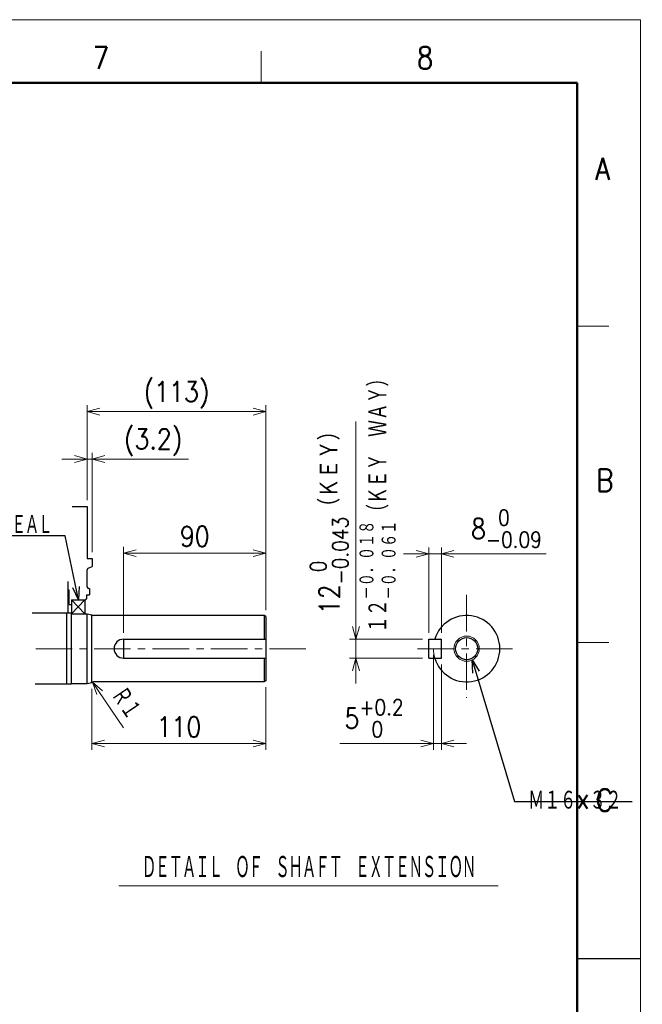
# Model space of a CAD drawing. Header units: millimetres. Extents: x 0 to 1735, y 0 to 1188.
# Tile 139 of 139: x 1287 to 1681, y 565 to 1188. Entities that reach past the tile are written whole.
import ezdxf

# ---------------------------------------------------------------- set-up
doc = ezdxf.new("R2010")
doc.units = ezdxf.units.MM
doc.header["$LTSCALE"] = 0.727559
doc.linetypes.add('CENTER', pattern=[50.8, 31.75, -6.35, 6.35, -6.35])
for name, color, linetype in [('NoLayerName_001', 7, 'Continuous'), ('NoLayerName_002', 7, 'Continuous'), ('NoLayerName_003', 7, 'Continuous')]:
    doc.layers.add(name, color=color, linetype=linetype)
doc.styles.get("Standard").update_dxf_attribs({"font": 'txt', "bigfont": 'extfont2'})
doc.dimstyles.get("Standard").update_dxf_attribs({"dimtxt": 2.5, "dimasz": 2.5, "dimexe": 1, "dimexo": 1, "dimtad": 1, "dimdec": 3, "dimzin": 0, "dimdsep": 46, "dimtxsty": 'Standard', "dimcen": 2.5, "dimadec": 3, "dimazin": 0, "dimtfac": 0.75, "dimtdec": 3, "dimtmove": 0, "dimatfit": 3, "dimfxl": 1, "dimarcsym": 0})

# ---------------------------------------------------------------- blocks, each defined once
blk = doc.blocks.new('_OPEN30')
at = {"color": 0, "linetype": 'ByBlock', "lineweight": -2}
for p, q in [((-1, 0.267949), (0, 0)), ((0, 0), (-1, -0.267949)), ((0, 0), (-1, 0))]:
    blk.add_line(p, q, dxfattribs=at)
blk = doc.blocks.new('*D129')
at = {"layer": 'Defpoints', "color": 0}
for p in [(1500, 796), (1546, 796), (1546, 784)]:
    blk.add_point(p, dxfattribs=at)
at = {"layer": 'NoLayerName_002', "color": 0, "linetype": 'Continuous', "lineweight": 13}
for p, q in [((1500, 796), (1500, 933.7)), ((1500, 804), (1500, 812)), ((1542, 796), (1496, 796)), ((1500, 784), (1500, 796)), ((1542, 784), (1496, 784)), ((1500, 776), (1500, 768))]:
    blk.add_line(p, q, dxfattribs=at)
at = {"layer": 'NoLayerName_002', "color": 0, "lineweight": 13, "xscale": 8, "yscale": 8, "zscale": 8}
for p, rotation in [((1500, 796), 270), ((1500, 784), 90)]:
    blk.add_blockref('_OPEN30', p, dxfattribs=dict(at, rotation=rotation))
at = {"layer": 'NoLayerName_002', "color": 0, "lineweight": 13, "insert": (1483.11, 872.85), "char_height": 12.8, "attachment_point": 5, "rotation": 90}
blk.add_mtext('\\A1;\\W0.8594;12{\\H10.000640;\\S 0^ -0.043;}（ＫＥＹ）', dxfattribs=at)
blk = doc.blocks.new('*D130')
at = {"layer": 'Defpoints', "color": 0}
for p in [(1554, 850), (1546, 796), (1554, 796)]:
    blk.add_point(p, dxfattribs=at)
at = {"layer": 'NoLayerName_002', "color": 0, "linetype": 'Continuous', "lineweight": 13}
for p, q in [((1546, 800), (1546, 854)), ((1554, 800), (1554, 854)), ((1538, 850), (1530, 850)), ((1546, 850), (1554, 850)), ((1554, 850), (1620.33, 850)), ((1562, 850), (1570, 850))]:
    blk.add_line(p, q, dxfattribs=at)
at = {"layer": 'NoLayerName_002', "color": 0, "lineweight": 13, "xscale": 8, "yscale": 8, "zscale": 8}
blk.add_blockref('_OPEN30', (1546, 850), dxfattribs=at)
at = {"layer": 'NoLayerName_002', "color": 0, "lineweight": 13, "xscale": 8, "yscale": 8, "zscale": 8, "rotation": 180}
blk.add_blockref('_OPEN30', (1554, 850), dxfattribs=at)
at = {"layer": 'NoLayerName_002', "color": 0, "lineweight": 13, "insert": (1595.17, 865.94), "char_height": 12.8, "attachment_point": 5}
blk.add_mtext('\\A1;\\W0.8594;8{\\H10.000640;\\S 0^ -0.09;}', dxfattribs=at)
blk = doc.blocks.new('*D131')
at = {"layer": 'Defpoints', "color": 0}
for p in [(1443, 850.5), (1443, 810.42), (1353, 796)]:
    blk.add_point(p, dxfattribs=at)
at = {"layer": 'NoLayerName_002', "color": 0, "linetype": 'Continuous', "lineweight": 13}
for p, q in [((1353, 800), (1353, 854.5)), ((1443, 814.42), (1443, 854.5)), ((1361, 850.5), (1435, 850.5))]:
    blk.add_line(p, q, dxfattribs=at)
at = {"layer": 'NoLayerName_002', "color": 0, "lineweight": 13, "xscale": 8, "yscale": 8, "zscale": 8, "rotation": 180}
blk.add_blockref('_OPEN30', (1353, 850.5), dxfattribs=at)
at = {"layer": 'NoLayerName_002', "color": 0, "lineweight": 13, "xscale": 8, "yscale": 8, "zscale": 8}
blk.add_blockref('_OPEN30', (1443, 850.5), dxfattribs=at)
at = {"layer": 'NoLayerName_002', "color": 0, "lineweight": 13, "insert": (1398, 861.03), "char_height": 12.8, "attachment_point": 5}
blk.add_mtext('\\W0.8594;90', dxfattribs=at)
blk = doc.blocks.new('*D132')
at = {"layer": 'Defpoints', "color": 0}
for p in [(1333.2, 910), (1330, 880), (1333.2, 847.15)]:
    blk.add_point(p, dxfattribs=at)
at = {"layer": 'NoLayerName_002', "color": 0, "linetype": 'Continuous', "lineweight": 13}
for p, q in [((1322, 910), (1314, 910)), ((1330, 884), (1330, 914)), ((1330, 910), (1333.2, 910)), ((1333.2, 851.15), (1333.2, 914)), ((1333.2, 910), (1394.11, 910)), ((1341.2, 910), (1349.2, 910))]:
    blk.add_line(p, q, dxfattribs=at)
at = {"layer": 'NoLayerName_002', "color": 0, "lineweight": 13, "xscale": 8, "yscale": 8, "zscale": 8}
blk.add_blockref('_OPEN30', (1330, 910), dxfattribs=at)
at = {"layer": 'NoLayerName_002', "color": 0, "lineweight": 13, "xscale": 8, "yscale": 8, "zscale": 8, "rotation": 180}
blk.add_blockref('_OPEN30', (1333.2, 910), dxfattribs=at)
at = {"layer": 'NoLayerName_002', "color": 0, "lineweight": 13, "insert": (1371.65, 920.53), "char_height": 12.8, "attachment_point": 5}
blk.add_mtext('\\W0.8594;(3.2)', dxfattribs=at)
blk = doc.blocks.new('*D133')
at = {"layer": 'Defpoints', "color": 0}
for p in [(1443, 940), (1330, 880), (1443, 810.42)]:
    blk.add_point(p, dxfattribs=at)
at = {"layer": 'NoLayerName_002', "color": 0, "linetype": 'Continuous', "lineweight": 13}
for p, q in [((1330, 884), (1330, 944)), ((1443, 814.42), (1443, 944)), ((1338, 940), (1435, 940))]:
    blk.add_line(p, q, dxfattribs=at)
at = {"layer": 'NoLayerName_002', "color": 0, "lineweight": 13, "xscale": 8, "yscale": 8, "zscale": 8, "rotation": 180}
blk.add_blockref('_OPEN30', (1330, 940), dxfattribs=at)
at = {"layer": 'NoLayerName_002', "color": 0, "lineweight": 13, "xscale": 8, "yscale": 8, "zscale": 8}
blk.add_blockref('_OPEN30', (1443, 940), dxfattribs=at)
at = {"layer": 'NoLayerName_002', "color": 0, "lineweight": 13, "insert": (1386.5, 950.53), "char_height": 12.8, "attachment_point": 5}
blk.add_mtext('\\W0.8594;(113)', dxfattribs=at)
blk = doc.blocks.new('*D134')
at = {"layer": 'Defpoints', "color": 0}
for p in [(1549, 790), (1554, 784), (1554, 730)]:
    blk.add_point(p, dxfattribs=at)
at = {"layer": 'NoLayerName_002', "color": 0, "linetype": 'Continuous', "lineweight": 13}
for p, q in [((1549, 786), (1549, 726)), ((1554, 780), (1554, 726)), ((1549, 730), (1489.84, 730)), ((1541, 730), (1533, 730)), ((1549, 730), (1554, 730)), ((1562, 730), (1570, 730))]:
    blk.add_line(p, q, dxfattribs=at)
at = {"layer": 'NoLayerName_002', "color": 0, "lineweight": 13, "xscale": 8, "yscale": 8, "zscale": 8}
blk.add_blockref('_OPEN30', (1549, 730), dxfattribs=at)
at = {"layer": 'NoLayerName_002', "color": 0, "lineweight": 13, "xscale": 8, "yscale": 8, "zscale": 8, "rotation": 180}
blk.add_blockref('_OPEN30', (1554, 730), dxfattribs=at)
at = {"layer": 'NoLayerName_002', "color": 0, "lineweight": 13, "insert": (1511.42, 745.94), "char_height": 12.8, "attachment_point": 5}
blk.add_mtext('\\A1;\\W0.8594;5{\\H10.000640;\\S+0.2^  0;}', dxfattribs=at)
blk = doc.blocks.new('*D135')
at = {"layer": 'Defpoints', "color": 0}
for p in [(1333, 768.5), (1443, 769.58), (1443, 730)]:
    blk.add_point(p, dxfattribs=at)
at = {"layer": 'NoLayerName_002', "color": 0, "linetype": 'Continuous', "lineweight": 13}
for p, q in [((1333, 764.5), (1333, 726)), ((1443, 765.58), (1443, 726)), ((1341, 730), (1435, 730))]:
    blk.add_line(p, q, dxfattribs=at)
at = {"layer": 'NoLayerName_002', "color": 0, "lineweight": 13, "xscale": 8, "yscale": 8, "zscale": 8, "rotation": 180}
blk.add_blockref('_OPEN30', (1333, 730), dxfattribs=at)
at = {"layer": 'NoLayerName_002', "color": 0, "lineweight": 13, "xscale": 8, "yscale": 8, "zscale": 8}
blk.add_blockref('_OPEN30', (1443, 730), dxfattribs=at)
at = {"layer": 'NoLayerName_002', "color": 0, "lineweight": 13, "insert": (1388, 740.53), "char_height": 12.8, "attachment_point": 5}
blk.add_mtext('\\W0.8594;110', dxfattribs=at)
blk = doc.blocks.new('DIM_0002')
at = {"color": 3, "linetype": 'Continuous', "lineweight": 13}
blk.add_line((19.56, 0), (0, 28.82), dxfattribs=at)
blk.add_lwpolyline([(6.27, 23.4), (0, 28.82), (2.72, 21)], dxfattribs=at)
at = {"color": 3, "linetype": 'Continuous', "lineweight": 13, "width": 0.716146}
blk.add_text('Ｒ１', height=12.8, rotation=304.16758, dxfattribs=at).set_placement((10.52, 20.45))

msp = doc.modelspace()

# ---------------------------------------------------------------- linework, layer by layer
at = {"layer": 'NoLayerName_001', "color": 7, "linetype": 'Continuous', "lineweight": 13}
for p in [(0, 1188), (1680, 0)]:
    msp.add_line(p, (1680, 1188), dxfattribs=at)
at = {"layer": 'NoLayerName_001', "color": 2, "linetype": 'Continuous', "lineweight": 13}
for p, q in [((1440, 1148), (1440, 1168)), ((1640, 994), (1660, 994)), ((1660, 794), (1640, 794))]:
    msp.add_line(p, q, dxfattribs=at)
at = {"layer": 'NoLayerName_001', "color": 7, "linetype": 'Continuous', "lineweight": 50}
for p, q in [((100, 1148), (1640, 1148)), ((1640, 1148), (1640, 40))]:
    msp.add_line(p, q, dxfattribs=at)
at = {"layer": 'NoLayerName_001', "color": 7, "linetype": 'Continuous', "lineweight": 25}
for p, q in [((1320.44302005, 880), (1330, 880)), ((1330, 880), (1330, 847.15)), ((1330, 847.15), (1333.2, 847.15)), ((1330.60127389, 840.87011908), (1333.2, 842)), ((1333.2, 847.15), (1333.2, 842)), ((1330, 829), (1330, 839.95304903)), ((1318, 812.5), (1318, 832.5)), ((1318.5, 827), (1318, 827)), ((1318.5, 818), (1318.5, 827)), ((1329.5, 824), (1331.5, 824)), ((1329.5, 824), (1329.5, 821.57735027)), ((1331, 828), (1331.5, 828)), ((1331.5, 828), (1331.5, 824)), ((1318.5, 818), (1320, 818)), ((1320, 821), (1320, 812)), ((1320, 821), (1328.5, 821)), ((1320, 821), (1320, 818)), ((1320, 821), (1328.5, 821)), ((1328.5, 821), (1329.5, 821.57735027)), ((1328.5, 821), (1328.5, 812)), ((1319.5, 812.5), (1295.11941435, 812.5)), ((1317, 767.5), (1317, 812.5)), ((1320, 812), (1319.5, 812.5)), ((1320, 812), (1330, 812)), ((1320, 812), (1330, 812)), ((1320, 768), (1320, 812)), ((1330, 768), (1330, 812)), ((1330, 812), (1333, 811.5)), ((1333, 768.5), (1333, 811.5)), ((1442, 811), (1333.8660254, 811)), ((1442, 811), (1442, 796)), ((1443, 810.42264973), (1442, 811)), ((1443, 810.42264973), (1443, 769.57735027)), ((1353, 796), (1443, 796)), ((1353, 796), (1353, 784)), ((1546, 796), (1554, 796)), ((1546, 784), (1546, 796)), ((1554, 784), (1554, 796)), ((1353, 784), (1443, 784)), ((1442, 784), (1442, 769)), ((1546, 784), (1554, 784)), ((1319.5, 767.5), (1297.04644415, 767.5)), ((1319.5, 767.5), (1320, 768)), ((1320, 768), (1330, 768)), ((1330, 768), (1333, 768.5)), ((1442, 769), (1333.8660254, 769)), ((1443, 769.57735027), (1442, 769)), ((1640, 594), (1680, 594))]:
    msp.add_line(p, q, dxfattribs=at)
at = {"layer": 'NoLayerName_001', "color": 4, "linetype": 'CENTER', "lineweight": 13}
for p, q in [((1570, 824), (1570, 759)), ((1297.41129513, 790), (1468.91695901, 790)), ((1539, 790), (1601, 790))]:
    msp.add_line(p, q, dxfattribs=at)
at = {"layer": 'NoLayerName_001', "color": 4, "linetype": 'Continuous', "lineweight": 13}
for p, q in [((1328.5, 821), (1320, 812)), ((1320, 821), (1328.5, 812)), ((1350, 640), (1590, 640))]:
    msp.add_line(p, q, dxfattribs=at)
msp.add_circle((1570, 790), 8, dxfattribs=at)
at = {"layer": 'NoLayerName_001', "color": 7, "linetype": 'Continuous', "lineweight": 25}
msp.add_circle((1570, 790), 7, dxfattribs=at)
for centre, radius, start, end in [((1331, 839.95304903), 1, 113.498565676, 180), ((1331, 829), 1, 180, 270), ((1333.8660254, 812), 1, 210, 270), ((1570, 790), 21, 196.6015491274, 163.398450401), ((1353, 790), 6, 90, 270), ((1333.8660254, 768), 1, 90, 150)]:
    msp.add_arc(centre, radius, start, end, dxfattribs=at)
at = {"layer": 'NoLayerName_001', "color": 2, "linetype": 'Continuous', "lineweight": 13}
msp.add_arc((1570, 790), 21, 180.0000009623, 196.601549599, dxfattribs=at)

# ---------------------------------------------------------------- block references
at = {"layer": 'NoLayerName_002'}
msp.add_blockref('DIM_0002', (1333.30444336, 740.00860596), dxfattribs=at)

# ---------------------------------------------------------------- texts
at = {"layer": 'NoLayerName_001', "color": 2, "lineweight": 13, "char_height": 14, "attachment_point": 7}
for s, insert in [('\\A1;\\W0.8600;7', (1333.574012, 1156.925344)), ('\\A1;\\W0.8600;8', (1538.52772408, 1156.92534452)), ('\\A1;\\W0.8600;A', (1651.423116, 1086.65734)), ('\\A1;\\W0.8600;B', (1652.06628, 889.557968)), ('\\A1;\\W0.8600;C', (1651.747704, 687.169))]:
    msp.add_mtext(s, dxfattribs=dict(at, insert=insert))
at = {"layer": 'NoLayerName_001', "color": 3, "lineweight": 13, "insert": (1526.0012817, 800.0000002), "char_height": 12.8000001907, "attachment_point": 7, "rotation": 90.0000025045}
msp.add_mtext('\\A1;\\W0.7537;１２{\\A1;\\H0.781x;\\S－０．０１８^ －０．０６１;}（ＫＥＹ\u3000ＷＡＹ）', dxfattribs=at)
at = {"layer": 'NoLayerName_002', "color": 3, "linetype": 'Continuous', "lineweight": 13}
for s, insert, char_height, attachment_point, line_spacing_factor in [('\\A1;\\W0.6510;\\T0.9200;ＤＵＳＴ\u3000ＳＥＡＬ', (1307.39575, 862), 12.8000001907, 9, 0.6), ('\\A1;\\W0.7162;Ｍ１６×３２\u3000', (1609, 694), 12.8, 4, 0.7875)]:
    msp.add_mtext(s, dxfattribs=dict(at, insert=insert, char_height=char_height, attachment_point=attachment_point, line_spacing_factor=line_spacing_factor))
at = {"layer": 'NoLayerName_003', "color": 7, "lineweight": 13, "insert": (1470, 651.5999999), "char_height": 15.1999998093, "attachment_point": 5}
msp.add_mtext('\\A1;\\W0.5482;\\T0.9200;ＤＥＴＡＩＬ\u3000ＯＦ\u3000ＳＨＡＦＴ\u3000ＥＸＴＥＮＳＩＯＮ', dxfattribs=at)

# ---------------------------------------------------------------- dimensions: what is measured, and where the dimension line sits
at = {"layer": 'NoLayerName_002', "color": 3, "linetype": 'Continuous', "lineweight": 13}
for base, p1, p2, override, picture, middle in [((1443, 940), (1330, 880), (1443, 810.4226497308), {"dimtxt": 12.8, "dimasz": 8, "dimexe": 4, "dimexo": 4, "dimgap": 4, "dimdec": 8, "dimzin": 8, "dimpost": '(<>)', "dimblk": 'OPEN30', "dimclrd": 0, "dimclre": 0, "dimclrt": 0, "dimtp": 0, "dimtm": 0, "dimlwd": 13, "dimlwe": 13}, '*D133', (1386.5, 940)), ((1333.2, 910), (1330, 880), (1333.2, 847.15), {"dimtxt": 12.8, "dimasz": 8, "dimexe": 4, "dimexo": 4, "dimgap": 4, "dimdec": 8, "dimzin": 8, "dimpost": '(<>)', "dimblk": 'OPEN30', "dimclrd": 0, "dimclre": 0, "dimclrt": 0, "dimtp": 0, "dimtm": 0, "dimlwd": 13, "dimlwe": 13}, '*D132', (1371.65303707, 910)), ((1554, 850), (1546, 796), (1554, 796), {"dimtxt": 12.8, "dimasz": 8, "dimexe": 4, "dimexo": 4, "dimgap": 4, "dimdec": 8, "dimzin": 8, "dimblk": 'OPEN30', "dimclrd": 0, "dimclre": 0, "dimclrt": 0, "dimtol": 1, "dimtp": 0, "dimtm": 0.09, "dimtfac": 0.7813, "dimtolj": 1, "dimlwd": 13, "dimlwe": 13}, '*D130', (1595.1651575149, 850)), ((1443, 850.5), (1353, 796), (1443, 810.4226497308), {"dimtxt": 12.8, "dimasz": 8, "dimexe": 4, "dimexo": 4, "dimgap": 4, "dimdec": 8, "dimzin": 8, "dimblk": 'OPEN30', "dimclrd": 0, "dimclre": 0, "dimclrt": 0, "dimtp": 0, "dimtm": 0, "dimlwd": 13, "dimlwe": 13}, '*D131', (1398, 850.5)), ((1554, 730), (1549, 789.9999996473), (1554, 784), {"dimtxt": 12.8, "dimasz": 8, "dimexe": 4, "dimexo": 4, "dimgap": 4, "dimdec": 8, "dimzin": 8, "dimblk": 'OPEN30', "dimclrd": 0, "dimclre": 0, "dimclrt": 0, "dimtol": 1, "dimtp": 0.2, "dimtm": 0, "dimtfac": 0.7813, "dimtdec": 1, "dimtolj": 1, "dimlwd": 13, "dimlwe": 13}, '*D134', (1511.4187698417, 730)), ((1443, 730), (1333, 768.5), (1443, 769.5773502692), {"dimtxt": 12.8, "dimasz": 8, "dimexe": 4, "dimexo": 4, "dimgap": 4, "dimdec": 8, "dimzin": 8, "dimblk": 'OPEN30', "dimclrd": 0, "dimclre": 0, "dimclrt": 0, "dimtp": 0, "dimtm": 0, "dimlwd": 13, "dimlwe": 13}, '*D135', (1388, 730))]:
    dim = msp.add_linear_dim(base=base, p1=p1, p2=p2, text='\\W0.8594;<>', dimstyle='Standard', override=override, dxfattribs=at)
    dim.commit()
    dim.dimension.update_dxf_attribs({"geometry": picture, "text_midpoint": middle, "dimtype": 160})
dim = msp.add_linear_dim(base=(1500, 796), p1=(1546, 784), p2=(1546, 796), angle=90, text='\\W0.8594;<>', dimstyle='Standard', override={"dimtxt": 12.8, "dimasz": 8, "dimexe": 4, "dimexo": 4, "dimgap": 4, "dimdec": 8, "dimzin": 8, "dimpost": '<>（ＫＥＹ）', "dimblk": 'OPEN30', "dimclrd": 0, "dimclre": 0, "dimclrt": 0, "dimtol": 1, "dimtp": 0, "dimtm": 0.043, "dimtfac": 0.7813, "dimtolj": 1, "dimlwd": 13, "dimlwe": 13}, dxfattribs=at)
dim.commit()
dim.dimension.update_dxf_attribs({"geometry": '*D129', "text_midpoint": (1500, 872.8485773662), "dimtype": 160})

# ---------------------------------------------------------------- leaders
at = {"layer": 'NoLayerName_002', "color": 3, "linetype": 'Continuous', "lineweight": 13, "annotation_type": 0, "has_hookline": 1}
for points, hookline_direction, text_width in [([(1324.53524557, 821), (1316.02075, 861.375), (1308.02075, 861.375)], 1, 86.38880787), ([(1573.57770876, 782.84458247), (1600.375, 693.375), (1608.375, 693.375)], 0, 65.73913856)]:
    msp.add_leader(points, dimstyle='Standard', override={"dimtxt": 12.8, "dimasz": 8, "dimldrblk": 'OPEN30'}, dxfattribs=dict(at, hookline_direction=hookline_direction, text_width=text_width))

doc.saveas('drawing.dxf')
